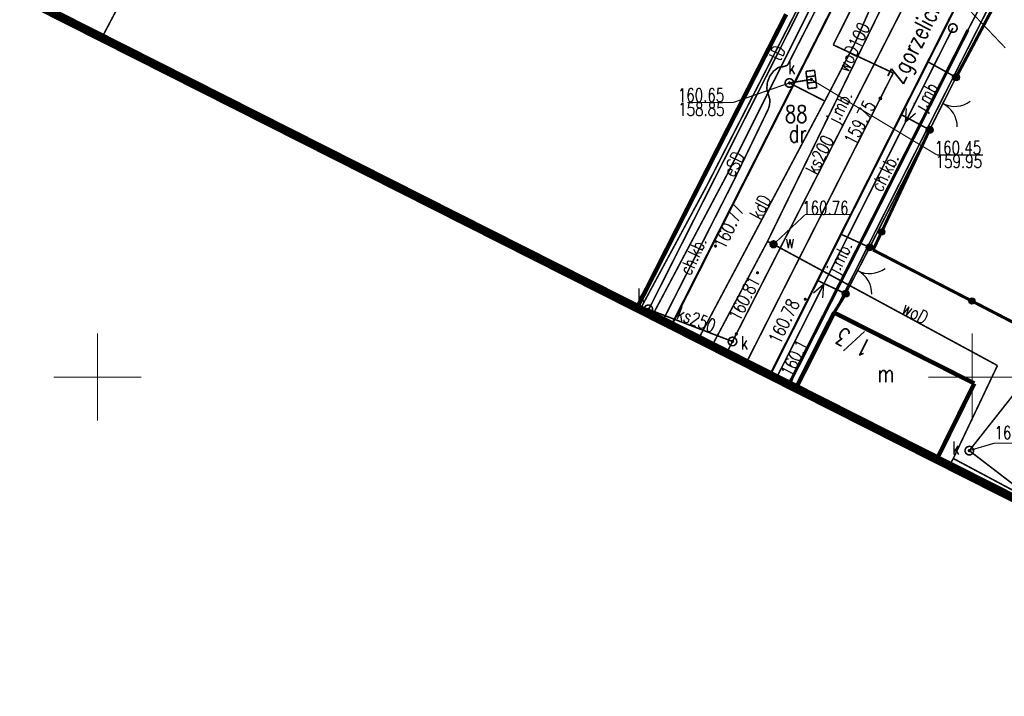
# Model space of a CAD drawing. Extents: x 0 to 7432618, y -40 to 5712028.
# Tile 43 of 165: x 7430646 to 7430702, y 5711482 to 5711520. Entities that reach past the tile are written whole.
import ezdxf
from ezdxf.enums import TextEntityAlignment as Align

# ---------------------------------------------------------------- set-up
doc = ezdxf.new("R2010")
doc.units = 0
doc.header["$MEASUREMENT"] = 0
for name, pattern in [('0', [1.5, 1, -0.5]), ('2218', [1, 0.5, -0.5]), ('3901', [0]), ('5102', [0])]:
    doc.linetypes.add(name, pattern=pattern)
for name, color, linetype in [('Dzialki', 7, 'Continuous'), ('EADTD_T_0', 7, 'Continuous'), ('EGBB_E_T_0', 7, 'Continuous'), ('EGBB_L_0', 7, 'Continuous'), ('Numery_dzialek', 7, 'Continuous'), ('OTK_E_T_0', 7, 'Continuous'), ('OTK_E_T_1', 7, 'Continuous'), ('OTK_L_0', 7, 'Continuous'), ('OTK_L_1', 7, 'Continuous'), ('OTK_L_2', 7, 'Continuous'), ('OTO_L_0', 7, 'Continuous'), ('OTO_L_1', 7, 'Continuous'), ('OTR_T_0', 7, 'Continuous'), ('SUCP_L_0', 7, 'Continuous'), ('SUCR_T_0', 7, 'Continuous'), ('SUEP_E_T_0', 7, 'Continuous'), ('SUEP_L_0', 7, 'Continuous'), ('SUER_T_0', 7, 'Continuous'), ('SUK_E_T_4', 7, 'Continuous'), ('SUK_T_1', 7, 'Continuous'), ('SUK_T_3', 7, 'Continuous'), ('SUKP_E_T_0', 7, 'Continuous'), ('SUKP_L_0', 7, 'Continuous'), ('SUKR_T_0', 7, 'Continuous'), ('SUL_L_1', 7, 'Continuous'), ('SUP_T_2', 7, 'Continuous'), ('SUTP_E_T_0', 7, 'Continuous'), ('SUTP_L_0', 7, 'Continuous'), ('SUW_E_T_2', 7, 'Continuous'), ('SUW_T_5', 7, 'Continuous'), ('SUWP_E_T_0', 7, 'Continuous'), ('SUWP_L_0', 7, 'Continuous'), ('SUWR_T_0', 7, 'Continuous'), ('Uzytki', 7, 'Continuous'), ('zakres', 7, 'Continuous')]:
    doc.layers.add(name, color=color, linetype=linetype)
doc.styles.add('STYL_ARIAL', font='simplex', dxfattribs={"width": 0.75, "oblique": 0.1})

# ---------------------------------------------------------------- blocks, each defined once
blk = doc.blocks.new('OTOB')
at = {"color": 0}
for centre, start, end in [((-1.5, 0), 0, 63.2606), ((1.5, 0), 116.7394, 180)]:
    blk.add_arc(centre, 1.5, start, end, dxfattribs=at)
blk = doc.blocks.new('KOGR')
at = {"color": 0}
for radius in [0.2, 0.18, 0.16, 0.14, 0.12, 0.1, 0.08, 0.06, 0.04, 0.02]:
    blk.add_circle((0, 0), radius, dxfattribs=at)

msp = doc.modelspace()

# ---------------------------------------------------------------- linework, layer by layer
at = {"layer": 'Dzialki', "color": 18, "true_color": 0x000000, "const_width": 0.09}
for points in [[(7430650.248, 5711519.418), (7430664.38, 5711546.22)], [(7430684.79, 5711510.87), (7430694.86, 5711530.52)], [(7430703.56, 5711526.34), (7430689.933, 5711499.362)], [(7430681.016, 5711503.869), (7430684.79, 5711510.87)]]:
    msp.add_lwpolyline(points, dxfattribs=at)
at = {"layer": 'EGBB_L_0', "color": 18, "true_color": 0x000000, "const_width": 0.25}
for points in [[(7430680.836, 5711503.96), (7430689.37, 5711520.76)], [(7430692.109, 5711503.691), (7430689.928, 5711499.365)], [(7430700.124, 5711499.639), (7430692.109, 5711503.691)], [(7430697.979, 5711495.296), (7430700.124, 5711499.639)]]:
    msp.add_lwpolyline(points, dxfattribs=at)
at = {"layer": 'OTK_L_0', "color": 18, "linetype": '0', "true_color": 0x000000, "const_width": 0.09}
for points in [[(7430696.02, 5711529.03), (7430682.811, 5711502.962)], [(7430697.471, 5711518.04), (7430701.97, 5711526.97)], [(7430697.471, 5711518.04), (7430695.949, 5711515.018)], [(7430695.949, 5711515.018), (7430697.471, 5711518.04)], [(7430699.08, 5711517.15), (7430697.471, 5711518.04)], [(7430697.57, 5711514.15), (7430699.08, 5711517.15)], [(7430692.502, 5711508.177), (7430695.949, 5711515.018)], [(7430692.502, 5711508.177), (7430691.168, 5711505.528)], [(7430691.168, 5711505.528), (7430692.502, 5711508.177)], [(7430692.77, 5711504.77), (7430694.14, 5711507.42)], [(7430688.442, 5711500.116), (7430691.168, 5711505.528)], [(7430691.168, 5711505.528), (7430692.77, 5711504.77)]]:
    msp.add_lwpolyline(points, dxfattribs=at)
at = {"layer": 'OTK_L_1', "color": 18, "true_color": 0x000000, "const_width": 0.125}
for points in [[(7430682.811, 5711502.962), (7430696.02, 5711529.03)], [(7430701.97, 5711526.97), (7430697.471, 5711518.04)], [(7430697.471, 5711518.04), (7430688.442, 5711500.116)]]:
    msp.add_lwpolyline(points, dxfattribs=at)
at = {"layer": 'OTK_L_2', "color": 18, "linetype": '0', "true_color": 0x000000, "const_width": 0.09}
for points in [[(7430682.811, 5711502.962), (7430696.02, 5711529.03)], [(7430701.97, 5711526.97), (7430697.471, 5711518.04)], [(7430699.08, 5711517.15), (7430703.795, 5711526.033)], [(7430692.63, 5711525.95), (7430681.409, 5711503.67)], [(7430695.949, 5711515.018), (7430692.502, 5711508.177)], [(7430697.57, 5711514.15), (7430695.949, 5711515.018)], [(7430694.14, 5711507.42), (7430697.57, 5711514.15)], [(7430692.502, 5711508.177), (7430694.14, 5711507.42)], [(7430691.168, 5711505.528), (7430688.442, 5711500.116)], [(7430692.77, 5711504.77), (7430691.168, 5711505.528)], [(7430692.109, 5711503.691), (7430692.77, 5711504.77)], [(7430689.928, 5711499.365), (7430692.109, 5711503.691)]]:
    msp.add_lwpolyline(points, dxfattribs=at)
at = {"layer": 'OTO_L_0', "color": 18, "linetype": '3901', "true_color": 0x000000, "const_width": 0.175}
for points in [[(7430703.795, 5711526.033), (7430699.08, 5711517.15)], [(7430694.34, 5711507.276), (7430697.57, 5711514.15)], [(7430706.646, 5711500.905), (7430694.34, 5711507.276)], [(7430692.77, 5711504.77), (7430692.109, 5711503.691)]]:
    msp.add_lwpolyline(points, dxfattribs=at)
at = {"layer": 'OTO_L_0', "color": 18, "true_color": 0x000000}
for centre, radius in [((7430694.826, 5711508.31), 0.175), ((7430694.826, 5711508.31), 0.158), ((7430694.826, 5711508.31), 0.14), ((7430694.826, 5711508.31), 0.122), ((7430694.826, 5711508.31), 0.105), ((7430694.826, 5711508.31), 0.0875), ((7430694.826, 5711508.31), 0.07), ((7430694.826, 5711508.31), 0.0525), ((7430694.826, 5711508.31), 0.035), ((7430699.985, 5711504.353), 0.175), ((7430699.985, 5711504.353), 0.158), ((7430699.985, 5711504.353), 0.14), ((7430699.985, 5711504.353), 0.122), ((7430699.985, 5711504.353), 0.105), ((7430699.985, 5711504.353), 0.0875), ((7430699.985, 5711504.353), 0.07), ((7430699.985, 5711504.353), 0.0525), ((7430699.985, 5711504.353), 0.035)]:
    msp.add_circle(centre, radius, dxfattribs=at)
at = {"layer": 'OTO_L_1', "color": 18, "true_color": 0x000000, "const_width": 0.09}
for points in [[(7430699.08, 5711517.15), (7430697.57, 5711514.15)], [(7430697.57, 5711514.15), (7430699.08, 5711517.15)], [(7430694.14, 5711507.42), (7430692.77, 5711504.77)], [(7430692.77, 5711504.77), (7430694.14, 5711507.42)]]:
    msp.add_lwpolyline(points, dxfattribs=at)
at = {"layer": 'OTR_T_0', "color": 18, "true_color": 0x000000, "const_width": 0.09}
for points in [[(7430685.33, 5711507.545), (7430685.362, 5711507.532), (7430685.375, 5711507.5), (7430685.362, 5711507.468), (7430685.33, 5711507.455), (7430685.298, 5711507.468), (7430685.285, 5711507.5), (7430685.298, 5711507.532), (7430685.33, 5711507.545)], [(7430687.73, 5711506.015), (7430687.762, 5711506.002), (7430687.775, 5711505.97), (7430687.762, 5711505.938), (7430687.73, 5711505.925), (7430687.698, 5711505.938), (7430687.685, 5711505.97), (7430687.698, 5711506.002), (7430687.73, 5711506.015)], [(7430690.46, 5711504.505), (7430690.492, 5711504.492), (7430690.505, 5711504.46), (7430690.492, 5711504.428), (7430690.46, 5711504.415), (7430690.428, 5711504.428), (7430690.415, 5711504.46), (7430690.428, 5711504.492), (7430690.46, 5711504.505)]]:
    msp.add_lwpolyline(points, dxfattribs=at)
at = {"layer": 'SUCP_L_0', "color": 6, "true_color": 0xed00ed, "const_width": 0.09}
for points in [[(7430694.44, 5711523.74), (7430692.06, 5711519.01)], [(7430692.06, 5711519.01), (7430695.49, 5711517.4)], [(7430695.49, 5711517.4), (7430687.08, 5711500.804)]]:
    msp.add_lwpolyline(points, dxfattribs=at)
at = {"layer": 'SUCR_T_0', "color": 6, "true_color": 0xed00ed, "const_width": 0.09}
msp.add_lwpolyline([(7430694.754, 5711516.01), (7430694.798, 5711515.992), (7430694.816, 5711515.948), (7430694.798, 5711515.904), (7430694.754, 5711515.885), (7430694.71, 5711515.904), (7430694.691, 5711515.948), (7430694.71, 5711515.992), (7430694.754, 5711516.01)], dxfattribs=at)
at = {"layer": 'SUEP_L_0', "color": 1, "true_color": 0xff0000}
for p, q in [((7430696.2, 5711514.612), (7430696.255, 5711515.36)), ((7430696.2, 5711514.612), (7430696.768, 5711515.101)), ((7430691.503, 5711505.292), (7430690.935, 5711504.802)), ((7430691.503, 5711505.292), (7430691.448, 5711504.544))]:
    msp.add_line(p, q, dxfattribs=at)
at = {"layer": 'SUEP_L_0', "color": 1, "true_color": 0xff0000, "const_width": 0.09}
for points in [[(7430689.45, 5711517.85), (7430692.18, 5711523.2)], [(7430699.76, 5711519.86), (7430701.55, 5711523.27)], [(7430695.35, 5711511.16), (7430699.76, 5711519.86)], [(7430688.26, 5711516.5), (7430688.295, 5711516.867), (7430688.427, 5711517.211), (7430688.648, 5711517.505), (7430688.94, 5711517.73)], [(7430689.45, 5711517.85), (7430689.287, 5711517.783), (7430689.116, 5711517.743), (7430688.94, 5711517.73)], [(7430688.43, 5711515.89), (7430688.26, 5711516.5)], [(7430688.43, 5711515.89), (7430688.432, 5711515.711), (7430688.408, 5711515.533), (7430688.36, 5711515.36)], [(7430686.4, 5711511.29), (7430688.36, 5711515.36)], [(7430682.309, 5711503.215), (7430686.4, 5711511.29)], [(7430689.66, 5711499.85), (7430695.35, 5711511.16)], [(7430689.52, 5711499.571), (7430689.66, 5711499.85)]]:
    msp.add_lwpolyline(points, dxfattribs=at)
at = {"layer": 'SUEP_L_0', "color": 1, "linetype": '5102', "true_color": 0xff0000, "const_width": 0.09}
msp.add_lwpolyline([(7430688.803, 5711499.933), (7430698.9, 5711519.97)], dxfattribs=at)
at = {"layer": 'SUER_T_0', "color": 1, "true_color": 0xff0000, "const_width": 0.09}
msp.add_lwpolyline([(7430689.66, 5711499.912), (7430689.704, 5711499.894), (7430689.723, 5711499.85), (7430689.704, 5711499.806), (7430689.66, 5711499.787), (7430689.616, 5711499.806), (7430689.598, 5711499.85), (7430689.616, 5711499.894), (7430689.66, 5711499.912)], dxfattribs=at)
at = {"layer": 'SUK_T_1', "color": 36, "true_color": 0x803300, "const_width": 0.09}
for points in [[(7430690.498, 5711517.495), (7430690.994, 5711517.557)], [(7430690.62, 5711516.503), (7430690.498, 5711517.495)], [(7430691.034, 5711517.234), (7430690.538, 5711517.173)], [(7430690.994, 5711517.557), (7430691.116, 5711516.564)], [(7430691.077, 5711516.887), (7430690.581, 5711516.826)], [(7430691.116, 5711516.564), (7430690.62, 5711516.503)]]:
    msp.add_lwpolyline(points, dxfattribs=at)
at = {"layer": 'SUK_T_3', "color": 36, "true_color": 0x803300, "const_width": 0.09}
for points in [[(7430689.555, 5711517.079), (7430689.69, 5711517.039), (7430689.782, 5711516.933), (7430689.802, 5711516.793), (7430689.743, 5711516.665), (7430689.625, 5711516.589), (7430689.484, 5711516.589), (7430689.366, 5711516.665), (7430689.307, 5711516.793), (7430689.327, 5711516.933), (7430689.419, 5711517.039), (7430689.555, 5711517.079)], [(7430681.304, 5711503.723), (7430681.242, 5711503.844), (7430681.263, 5711503.984), (7430681.355, 5711504.09), (7430681.49, 5711504.13)], [(7430681.49, 5711504.13), (7430681.625, 5711504.09), (7430681.717, 5711503.984), (7430681.737, 5711503.844), (7430681.679, 5711503.716), (7430681.56, 5711503.64), (7430681.468, 5711503.64)], [(7430686.3, 5711502.29), (7430686.435, 5711502.25), (7430686.527, 5711502.144), (7430686.548, 5711502.004), (7430686.489, 5711501.876), (7430686.37, 5711501.8), (7430686.23, 5711501.8), (7430686.111, 5711501.876), (7430686.053, 5711502.004), (7430686.073, 5711502.144), (7430686.165, 5711502.25), (7430686.3, 5711502.29)], [(7430699.838, 5711496.044), (7430699.973, 5711496.004), (7430700.066, 5711495.898), (7430700.086, 5711495.758), (7430700.027, 5711495.63), (7430699.909, 5711495.554), (7430699.768, 5711495.554), (7430699.649, 5711495.63), (7430699.591, 5711495.758), (7430699.611, 5711495.898), (7430699.703, 5711496.004), (7430699.838, 5711496.044)]]:
    msp.add_lwpolyline(points, dxfattribs=at)
at = {"layer": 'SUKP_L_0', "color": 36, "true_color": 0x803300, "const_width": 0.09}
for points in [[(7430702.56, 5711533.89), (7430686.3, 5711502.04)], [(7430695.93, 5711525.12), (7430693.318, 5711519.14)], [(7430693.318, 5711519.14), (7430691.578, 5711515.794)], [(7430689.555, 5711516.829), (7430690.807, 5711517.03)], [(7430691.578, 5711515.794), (7430689.555, 5711516.829)], [(7430691.578, 5711515.794), (7430684.354, 5711502.182)], [(7430680.902, 5711504.09), (7430681.49, 5711503.88)], [(7430686.3, 5711502.04), (7430681.49, 5711503.88)], [(7430686.3, 5711502.04), (7430685.959, 5711501.371)], [(7430703.331, 5711500.223), (7430699.838, 5711495.794)], [(7430699.838, 5711495.794), (7430703.068, 5711493.319)]]:
    msp.add_lwpolyline(points, dxfattribs=at)
at = {"layer": 'SUKR_T_0', "color": 36, "true_color": 0x803300, "const_width": 0.065}
for points in [[(7430695.93, 5711525.12), (7430701.897, 5711518.835)], [(7430690.807, 5711517.092), (7430690.851, 5711517.074), (7430690.87, 5711517.03), (7430690.851, 5711516.986), (7430690.807, 5711516.967), (7430690.763, 5711516.986), (7430690.745, 5711517.03), (7430690.763, 5711517.074), (7430690.807, 5711517.092)], [(7430690.807, 5711517.03), (7430697.989, 5711512.712)], [(7430689.555, 5711516.829), (7430686.353, 5711515.716)], [(7430689.555, 5711516.891), (7430689.599, 5711516.873), (7430689.617, 5711516.829), (7430689.599, 5711516.785), (7430689.555, 5711516.766), (7430689.51, 5711516.785), (7430689.492, 5711516.829), (7430689.51, 5711516.873), (7430689.555, 5711516.891)], [(7430683.72, 5711515.716), (7430686.353, 5711515.716)], [(7430697.989, 5711512.712), (7430700.622, 5711512.712)], [(7430681.49, 5711503.942), (7430681.534, 5711503.924), (7430681.553, 5711503.88), (7430681.534, 5711503.836), (7430681.49, 5711503.817), (7430681.446, 5711503.836), (7430681.428, 5711503.88), (7430681.446, 5711503.924), (7430681.49, 5711503.942)], [(7430686.52, 5711502.533), (7430686.564, 5711502.514), (7430686.582, 5711502.47), (7430686.564, 5711502.426), (7430686.52, 5711502.408), (7430686.475, 5711502.426), (7430686.457, 5711502.47), (7430686.475, 5711502.514), (7430686.52, 5711502.533)], [(7430686.3, 5711502.103), (7430686.344, 5711502.084), (7430686.362, 5711502.04), (7430686.344, 5711501.996), (7430686.3, 5711501.978), (7430686.256, 5711501.996), (7430686.237, 5711502.04), (7430686.256, 5711502.084), (7430686.3, 5711502.103)], [(7430699.811, 5711495.792), (7430701.278, 5711496.223), (7430704.189, 5711496.223)], [(7430699.838, 5711495.856), (7430699.882, 5711495.838), (7430699.901, 5711495.794), (7430699.882, 5711495.749), (7430699.838, 5711495.731), (7430699.794, 5711495.749), (7430699.776, 5711495.794), (7430699.794, 5711495.838), (7430699.838, 5711495.856)]]:
    msp.add_lwpolyline(points, dxfattribs=at)
at = {"layer": 'SUL_L_1', "color": 18, "true_color": 0x000000, "const_width": 0.175}
for points in [[(7430699.76, 5711519.86), (7430689.66, 5711499.85)], [(7430689.66, 5711499.85), (7430689.52, 5711499.571)]]:
    msp.add_lwpolyline(points, dxfattribs=at)
at = {"layer": 'SUP_T_2', "color": 18, "true_color": 0x000000, "const_width": 0.09}
msp.add_lwpolyline([(7430698.9, 5711520.22), (7430699.035, 5711520.18), (7430699.127, 5711520.074), (7430699.147, 5711519.934), (7430699.089, 5711519.806), (7430698.97, 5711519.73), (7430698.83, 5711519.73), (7430698.711, 5711519.806), (7430698.652, 5711519.934), (7430698.673, 5711520.074), (7430698.765, 5711520.18), (7430698.9, 5711520.22)], dxfattribs=at)
at = {"layer": 'SUTP_L_0', "color": 30, "true_color": 0xff9100, "const_width": 0.09}
for points in [[(7430691.81, 5711523.23), (7430686.07, 5711511.74)], [(7430681.717, 5711503.515), (7430686.07, 5711511.74)]]:
    msp.add_lwpolyline(points, dxfattribs=at)
at = {"layer": 'SUW_T_5', "color": 5, "true_color": 0x0000ff, "const_width": 0.09}
for points in [[(7430688.647, 5711507.797), (7430688.776, 5711507.75), (7430688.844, 5711507.632), (7430688.82, 5711507.497), (7430688.716, 5711507.409), (7430688.579, 5711507.409), (7430688.474, 5711507.497), (7430688.45, 5711507.632), (7430688.519, 5711507.75), (7430688.647, 5711507.797)], [(7430688.647, 5711507.772), (7430688.76, 5711507.731), (7430688.82, 5711507.628), (7430688.799, 5711507.51), (7430688.707, 5711507.433), (7430688.587, 5711507.433), (7430688.496, 5711507.51), (7430688.475, 5711507.628), (7430688.535, 5711507.731), (7430688.647, 5711507.772)], [(7430688.647, 5711507.747), (7430688.753, 5711507.703), (7430688.797, 5711507.597), (7430688.753, 5711507.491), (7430688.647, 5711507.447), (7430688.541, 5711507.491), (7430688.497, 5711507.597), (7430688.541, 5711507.703), (7430688.647, 5711507.747)], [(7430688.647, 5711507.722), (7430688.736, 5711507.685), (7430688.772, 5711507.597), (7430688.736, 5711507.509), (7430688.647, 5711507.472), (7430688.559, 5711507.509), (7430688.522, 5711507.597), (7430688.559, 5711507.685), (7430688.647, 5711507.722)], [(7430688.647, 5711507.697), (7430688.718, 5711507.668), (7430688.747, 5711507.597), (7430688.718, 5711507.526), (7430688.647, 5711507.497), (7430688.577, 5711507.526), (7430688.547, 5711507.597), (7430688.577, 5711507.668), (7430688.647, 5711507.697)], [(7430688.647, 5711507.672), (7430688.7, 5711507.65), (7430688.722, 5711507.597), (7430688.7, 5711507.544), (7430688.647, 5711507.522), (7430688.594, 5711507.544), (7430688.572, 5711507.597), (7430688.594, 5711507.65), (7430688.647, 5711507.672)], [(7430688.647, 5711507.647), (7430688.683, 5711507.633), (7430688.697, 5711507.597), (7430688.683, 5711507.562), (7430688.647, 5711507.547), (7430688.612, 5711507.562), (7430688.597, 5711507.597), (7430688.612, 5711507.633), (7430688.647, 5711507.647)], [(7430688.647, 5711507.622), (7430688.665, 5711507.615), (7430688.672, 5711507.597), (7430688.665, 5711507.579), (7430688.647, 5711507.572), (7430688.629, 5711507.579), (7430688.622, 5711507.597), (7430688.629, 5711507.615), (7430688.647, 5711507.622)], [(7430688.647, 5711507.604), (7430688.652, 5711507.602), (7430688.654, 5711507.597), (7430688.652, 5711507.592), (7430688.647, 5711507.59), (7430688.642, 5711507.592), (7430688.64, 5711507.597), (7430688.642, 5711507.602), (7430688.647, 5711507.604)]]:
    msp.add_lwpolyline(points, dxfattribs=at)
at = {"layer": 'SUWP_L_0', "color": 5, "true_color": 0x0000ff, "const_width": 0.09}
for points in [[(7430698.06, 5711527.78), (7430688.3, 5711507.761)], [(7430685.128, 5711501.791), (7430688.3, 5711507.761)], [(7430688.647, 5711507.597), (7430688.3, 5711507.761)], [(7430701.447, 5711500.665), (7430688.647, 5711507.597)], [(7430698.924, 5711495.346), (7430701.447, 5711500.665)], [(7430698.924, 5711495.346), (7430698.695, 5711494.934)], [(7430702.483, 5711493.445), (7430698.924, 5711495.346)]]:
    msp.add_lwpolyline(points, dxfattribs=at)
at = {"layer": 'SUWR_T_0', "color": 5, "true_color": 0x0000ff, "const_width": 0.065}
for points in [[(7430688.647, 5711507.597), (7430690.472, 5711509.309)], [(7430690.472, 5711509.309), (7430693.05, 5711509.309)], [(7430688.647, 5711507.66), (7430688.691, 5711507.641), (7430688.71, 5711507.597), (7430688.691, 5711507.553), (7430688.647, 5711507.535), (7430688.603, 5711507.553), (7430688.585, 5711507.597), (7430688.603, 5711507.641), (7430688.647, 5711507.66)]]:
    msp.add_lwpolyline(points, dxfattribs=at)
at = {"layer": 'Uzytki', "color": 96, "linetype": '2218', "true_color": 0x008000, "const_width": 0.09}
for points in [[(7430684.79, 5711510.87), (7430694.86, 5711530.52)], [(7430689.933, 5711499.362), (7430703.56, 5711526.34)], [(7430681.016, 5711503.869), (7430684.79, 5711510.87)]]:
    msp.add_lwpolyline(points, dxfattribs=at)
at = {"layer": 'zakres', "color": 18, "linetype": '0', "true_color": 0x000000, "const_width": 0.5}
msp.add_lwpolyline([(7430373.949, 5711738.752), (7430343.264, 5711674.558), (7430724.141, 5711482.075), (7430757.406, 5711547.147), (7430373.949, 5711738.752)], dxfattribs=at)
at = {"layer": 'zakres', "color": 18, "true_color": 0x000000, "const_width": 0.065}
for points in [[(7430650, 5711497.5), (7430650, 5711502.5)], [(7430700, 5711497.5), (7430700, 5711502.5)], [(7430647.5, 5711500), (7430652.5, 5711500)], [(7430697.5, 5711500), (7430702.5, 5711500)]]:
    msp.add_lwpolyline(points, dxfattribs=at)
at = {"layer": 'zakres', "color": 18, "true_color": 0x000000}
for p in [(7430650, 5711500), (7430700, 5711500)]:
    msp.add_point(p, dxfattribs=at)

# ---------------------------------------------------------------- block references
at = {"layer": 'OTO_L_1', "color": 18, "true_color": 0x000000}
for p in [(7430699.08, 5711517.15), (7430697.57, 5711514.15), (7430694.14, 5711507.42), (7430692.77, 5711504.77)]:
    msp.add_blockref('KOGR', p, dxfattribs=at)
for p, rotation in [((7430698.325, 5711515.65), 243.28361), ((7430693.455, 5711506.095), 242.65909)]:
    msp.add_blockref('OTOB', p, dxfattribs=dict(at, rotation=rotation))

# ---------------------------------------------------------------- texts
at = {"layer": 'Dzialki', "color": 18, "true_color": 0x000000, "style": 'STYL_ARIAL', "width": 0.75}
msp.add_text('Zgorzelicka', height=1, rotation=63.201, dxfattribs=at).set_placement((7430697.573, 5711519.09), align=Align.BOTTOM_CENTER)
at = {"layer": 'EADTD_T_0', "color": 18, "true_color": 0x000000, "style": 'STYL_ARIAL', "width": 0.75}
msp.add_text('1/3', height=1, rotation=153.18, dxfattribs=at).set_placement((7430693.575, 5711502.707), align=Align.BOTTOM_CENTER)
at = {"layer": 'EGBB_E_T_0', "color": 18, "true_color": 0x000000, "style": 'STYL_ARIAL', "width": 0.75}
msp.add_text('m', height=1, dxfattribs=at).set_placement((7430695.076, 5711500.207), align=Align.MIDDLE_CENTER)
at = {"layer": 'Numery_dzialek', "color": 18, "true_color": 0x000000, "style": 'STYL_ARIAL', "width": 0.75}
msp.add_text('88', height=1, dxfattribs=at).set_placement((7430689.301, 5711515.549), align=Align.TOP_LEFT)
at = {"layer": 'OTK_E_T_0', "color": 18, "true_color": 0x000000, "style": 'STYL_ARIAL', "width": 0.75}
for rotation, p in [(60.3684, (7430697.416, 5711516.16)), (63.128, (7430692.415, 5711515.459)), (63.435, (7430692.423, 5711506.854))]:
    msp.add_text('j.mb.', height=0.75, rotation=rotation, dxfattribs=at).set_placement(p, align=Align.MIDDLE_CENTER)
at = {"layer": 'OTK_E_T_1', "color": 18, "true_color": 0x000000, "style": 'STYL_ARIAL', "width": 0.75}
for rotation, p in [(62.9959, (7430694.998, 5711511.721)), (65.1126, (7430684.034, 5711506.942))]:
    msp.add_text('ch.kb.', height=0.75, rotation=rotation, dxfattribs=at).set_placement(p, align=Align.MIDDLE_CENTER)
at = {"layer": 'OTR_T_0', "color": 18, "true_color": 0x000000, "style": 'STYL_ARIAL', "width": 0.75}
msp.add_text('160.77', height=0.75, rotation=63.8775, dxfattribs=at).set_placement((7430685.177, 5711507.597), align=Align.TOP_LEFT)
msp.add_text('160.81', height=0.75, rotation=63.0746, dxfattribs=at).set_placement((7430687.567, 5711505.685), align=Align.MIDDLE_RIGHT)
msp.add_text('160.78', height=0.75, rotation=64.1271, dxfattribs=at).set_placement((7430689.202, 5711501.741), align=Align.BOTTOM_LEFT)
at = {"layer": 'SUCR_T_0', "color": 6, "true_color": 0xed00ed, "style": 'STYL_ARIAL', "width": 0.75}
msp.add_text('159.75', height=0.75, rotation=63.1274, dxfattribs=at).set_placement((7430694.174, 5711515.743), align=Align.MIDDLE_RIGHT)
at = {"layer": 'SUEP_E_T_0', "color": 1, "true_color": 0xff0000, "style": 'STYL_ARIAL', "width": 0.75}
msp.add_text('eSD', height=0.75, rotation=64.2858, dxfattribs=at).set_placement((7430686.368, 5711512.196), align=Align.MIDDLE_CENTER)
at = {"layer": 'SUER_T_0', "color": 1, "true_color": 0xff0000, "style": 'STYL_ARIAL', "width": 0.75}
msp.add_text('160.1', height=0.75, rotation=63.2933, dxfattribs=at).set_placement((7430689.343, 5711500.125), align=Align.MIDDLE_LEFT)
at = {"layer": 'SUK_E_T_4', "color": 36, "true_color": 0x803300, "style": 'STYL_ARIAL', "width": 0.75}
for p in [(7430689.476, 5711517.1), (7430698.852, 5711495.345)]:
    msp.add_text('k', height=0.75, dxfattribs=at).set_placement(p, align=Align.BOTTOM_LEFT)
for p in [(7430680.846, 5711505.074), (7430686.771, 5711502.338)]:
    msp.add_text('k', height=0.75, dxfattribs=at).set_placement(p, align=Align.TOP_LEFT)
at = {"layer": 'SUKP_E_T_0', "color": 36, "true_color": 0x803300, "style": 'STYL_ARIAL', "width": 0.75}
for s, rotation, p in [('ks200', 62.9549, (7430691.277, 5711512.73)), ('kdD', 62.0419, (7430687.887, 5711509.743)), ('ks250', 339.066, (7430684.236, 5711503.294))]:
    msp.add_text(s, height=0.75, rotation=rotation, dxfattribs=at).set_placement(p, align=Align.MIDDLE_CENTER)
at = {"layer": 'SUKR_T_0', "color": 36, "true_color": 0x803300, "style": 'STYL_ARIAL', "width": 0.75}
for s, p in [('160.65', (7430683.177, 5711516.508)), ('158.85', (7430683.197, 5711515.702)), ('160.45', (7430697.862, 5711513.506)), ('159.95', (7430697.916, 5711512.719))]:
    msp.add_text(s, height=0.75, dxfattribs=at).set_placement(p, align=Align.TOP_LEFT)
msp.add_text('160.93', height=0.75, dxfattribs=at).set_placement((7430701.278, 5711496.447))
at = {"layer": 'SUTP_E_T_0', "color": 30, "true_color": 0xff9100, "style": 'STYL_ARIAL', "width": 0.75}
msp.add_text('tD', height=0.75, rotation=64.4626, dxfattribs=at).set_placement((7430688.857, 5711518.546), align=Align.MIDDLE_CENTER)
at = {"layer": 'SUW_E_T_2', "color": 5, "true_color": 0x0000ff, "style": 'STYL_ARIAL', "width": 0.75}
msp.add_text('w', height=0.75, dxfattribs=at).set_placement((7430689.319, 5711507.162), align=Align.BOTTOM_LEFT)
at = {"layer": 'SUWP_E_T_0', "color": 5, "true_color": 0x0000ff, "style": 'STYL_ARIAL', "width": 0.75}
for s, rotation, p in [('woD100', 64.0085, (7430693.21, 5711518.882)), ('woD', 331.5611, (7430696.745, 5711503.681))]:
    msp.add_text(s, height=0.75, rotation=rotation, dxfattribs=at).set_placement(p, align=Align.MIDDLE_CENTER)
at = {"layer": 'SUWR_T_0', "color": 5, "true_color": 0x0000ff, "style": 'STYL_ARIAL', "width": 0.75}
msp.add_text('160.76', height=0.75, dxfattribs=at).set_placement((7430690.285, 5711509.087), align=Align.BOTTOM_LEFT)
at = {"layer": 'Uzytki', "color": 96, "true_color": 0x008000, "style": 'STYL_ARIAL', "width": 0.75}
msp.add_text('dr', height=1, dxfattribs=at).set_placement((7430690.035, 5711513.125), align=Align.BOTTOM_CENTER)

doc.saveas('drawing.dxf')
